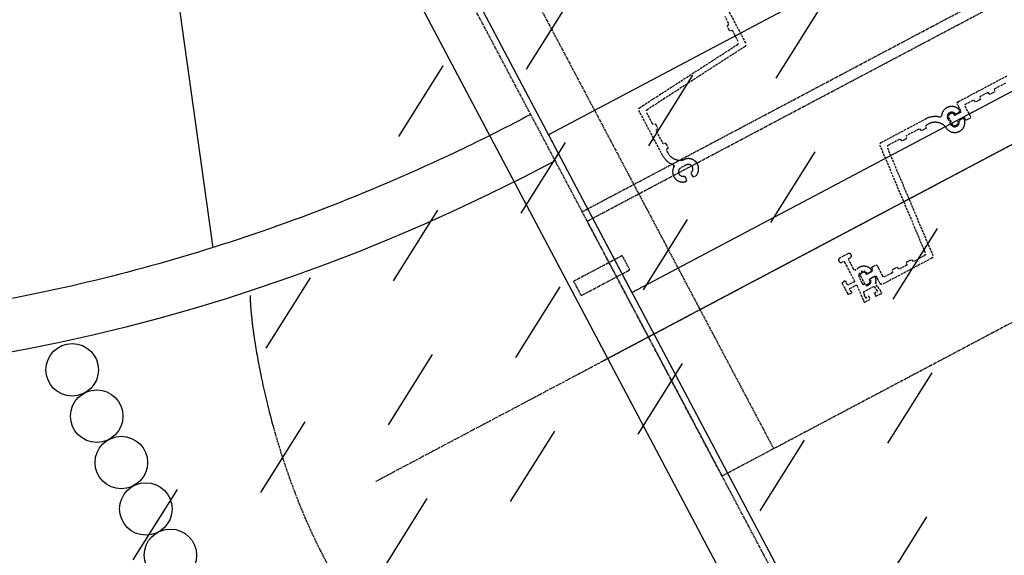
# Model space of a CAD drawing. Header units: millimetres. Extents: x 7530256134 to 7530295630, y 5726732434 to 5726764631.
# Tile 19 of 23: x 7530272466 to 7530274342, y 5726751646 to 5726752667. Entities that reach past the tile are written whole.
import ezdxf

# ---------------------------------------------------------------- set-up
doc = ezdxf.new("R2010")
doc.units = ezdxf.units.MM
for name, pattern in [('mp3', [6.25, 4.75, -1.5]), ('mp3a', [3.125, 2.25, -0.875]), ('mp7a', [6.875, 4.75, -0.875, 0.375, -0.875])]:
    doc.linetypes.add(name, pattern=pattern)
for name, color, linetype in [('0 wymiar', 32, 'Continuous'), ('1 cienka', 4, 'Continuous'), ('2 osie 05', 4, 'mp7a'), ('3 przerywana 02', 6, 'mp3'), ('3 przerywana 05', 6, 'mp3a'), ('4 opis', 3, 'Continuous'), ('4 średnia', 3, 'Continuous'), ('9 kreskowanie', 8, 'Continuous')]:
    doc.layers.add(name, color=color, linetype=linetype)
doc.layers.add('7 view', color=1, linetype='Continuous', plot=False)

# ---------------------------------------------------------------- blocks, each defined once
blk = doc.blocks.new('A$C67C76F72')
at = {"linetype": 'ByBlock'}
blk.add_lwpolyline([(6.66599999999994, -56.61509999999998), (15.33179999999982, -56.61509999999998, 0.9550332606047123), (15.66509999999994, -47.66189999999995), (12.44319999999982, -47.66189999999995, -0.3264538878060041), (11.11000000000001, -46.10649999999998), (11.11000000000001, -4.777300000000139, -0.3948116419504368), (11.99879999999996, -3.666300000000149), (26.21960000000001, -3.666300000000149, -0.3027756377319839), (26.88620000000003, -4.110700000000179), (25.77520000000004, -11.66550000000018, 0.1342479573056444), (25.93150274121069, -12.95215167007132, 0.2014663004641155), (26.22289409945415, -13.24354302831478, 0.1126442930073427), (26.29651627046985, -13.25568452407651, -0.0009888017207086), (26.88620000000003, -13.22090000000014), (33.32999999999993, -12.33210000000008, 0.2293681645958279), (33.99660000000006, -11.88770000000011), (33.99660000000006, -0.1111000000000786), (33.99660000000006, 11.66549999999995, 0.2293681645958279), (33.32999999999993, 12.10989999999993), (26.88620000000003, 12.99869999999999, -0.0009888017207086), (26.29651627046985, 13.03348452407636, 0.1126442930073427), (26.22289409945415, 13.02134302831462, 0.2014663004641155), (25.93150274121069, 12.72995167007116, 0.1342479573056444), (25.77520000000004, 11.44330000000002), (26.88620000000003, 3.888500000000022, -0.3027756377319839), (26.21960000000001, 3.444099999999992), (11.99879999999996, 3.444099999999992, -0.3948116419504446), (11.11000000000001, 4.555099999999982), (13.55420000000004, 36.10749999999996), (13.55420000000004, 38.77390000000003, 0.4142135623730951), (12.44320000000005, 39.88490000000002), (1.110999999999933, 39.88490000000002, 0.414213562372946), (0.6666000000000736, 39.44049999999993), (0.6666000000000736, 33.66330000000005, 0.2230325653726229), (1.110999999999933, 33.21889999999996, 0.1750127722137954), (2.555300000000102, 33.21889999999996, -0.1009438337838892), (7.11039999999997, 33.88549999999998, -0.3818367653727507), (7.5548, 33.44109999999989, -0.02795532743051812), (7.5548, 32.33010000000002, -0.05302026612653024), (5.777200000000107, 21.44229999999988), (-16.66500000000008, 21.44229999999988, -0.3484135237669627), (-17.10939999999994, 21.88670000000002), (-18.44259999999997, 33.44109999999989, -0.3767038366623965), (-18.12503437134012, 33.84660848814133, -0.07394732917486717), (-17.10939999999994, 33.88549999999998, -0.03801635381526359), (-13.55419999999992, 33.21889999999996, 0.131420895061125), (-11.99879999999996, 33.21889999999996, 0.3772306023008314), (-11.55439999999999, 33.88549999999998), (-11.55439999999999, 39.44049999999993, 0.3027756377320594), (-12.22099999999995, 39.88490000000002), (-23.10879999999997, 39.88490000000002, 0.1666666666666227), (-24.44200000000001, 38.5517000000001), (-24.44200000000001, 36.99630000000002), (-22.21999999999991, 20.99790000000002, -0.2568424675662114), (-23.10879999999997, 16.99829999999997, 0.09987102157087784), (-27.3306, 9.665699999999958), (-27.3306, 7.665899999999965, 0.3584298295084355), (-25.33079999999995, 5.666099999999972), (-18.22039999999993, 5.666099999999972, 0.2976346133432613), (-16.77610000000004, 7.888099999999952, -0.2642270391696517), (-13.88749999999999, 12.99870000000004, -0.2765957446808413), (-3.7774, 12.99869999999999, -0.2636399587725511), (0, 6.332700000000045), (0, -6.332700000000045, -0.2170979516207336), (-4.777300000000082, -13.77639999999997, -0.256722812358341), (-11.11000000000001, -14.22080000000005, -0.08101777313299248), (-15.22069999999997, -11.44330000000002, -0.2058312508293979), (-16.66500000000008, -8.110299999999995, 0.3820645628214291), (-18.66480000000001, -5.888300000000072), (-25.10859999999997, -5.888300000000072, 0.4872035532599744), (-26.4418, -12.10989999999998, 0.3762881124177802), (-3.332999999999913, -22.77550000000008, -0.1900511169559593), (0.2221999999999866, -22.55329999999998, -0.325183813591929), (1.999799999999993, -24.9975), (1.999799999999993, -46.10649999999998, -0.3264538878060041), (0.6666000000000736, -47.66189999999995), (-2.555299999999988, -47.66189999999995, 0.955033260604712), (-2.221999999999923, -56.61509999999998), (6.44380000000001, -56.61509999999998)], format="xyb", dxfattribs=at)
blk = doc.blocks.new('A$C4C506A5B')
for points in [[(-109.003674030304, -622.638090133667), (-109.0036721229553, -645.6113319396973, 0.4142135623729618), (-107.0036721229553, -647.6113300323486), (-106.0036721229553, -647.6113300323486, -0.4142135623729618), (-104.003674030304, -649.6113300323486), (-104.003674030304, -657.6113319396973, -0.4142135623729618), (-106.0036721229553, -659.6113300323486), (-107.0036735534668, -659.6113300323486, 0.4142135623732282), (-109.003674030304, -661.6113300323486), (-109.0036745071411, -676.6116695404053, 0.414213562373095), (-107.0036716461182, -678.6116695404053), (-106.0036735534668, -678.6116695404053, -0.414213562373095), (-104.0036716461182, -680.6116695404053), (-104.0036725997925, -688.6116695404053, -0.414213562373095), (-106.0036721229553, -690.6116695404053), (-107.0036716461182, -690.6116695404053, 0.414213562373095), (-109.0036697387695, -692.6116695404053), (-109.003674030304, -709.3568363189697, 0.414213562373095), (-107.0036735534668, -711.3568363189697), (-89.00367164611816, -711.3568363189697), (-83.503671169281, -711.3568363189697, -0.414213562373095), (-81.50367164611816, -713.3568363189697), (-81.50367403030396, -720.3568363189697, -0.4142135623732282), (-83.503671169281, -722.3568363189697), (-87.00367212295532, -722.3568363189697, 0.4142135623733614), (-89.00367164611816, -724.3568363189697), (-89.00366497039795, -736.3568325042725, 0.414213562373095), (-88.00366449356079, -737.3568325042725), (-87.75367021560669, -737.3568363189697), (-85.27644443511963, -737.3568363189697, -0.2559241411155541), (-83.59114265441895, -738.2799129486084, -0.2922212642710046), (-83.59114456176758, -747.433759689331, -0.2559241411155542), (-85.276442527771, -748.3568363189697), (-103.7308955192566, -748.3568363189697, -0.2559241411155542), (-105.4161930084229, -747.433759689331, -0.2922212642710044), (-105.41619348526, -738.2799110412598, -0.2559241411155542), (-103.7308964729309, -737.3568363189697), (-101.2536697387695, -737.3568363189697), (-101.0036716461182, -737.3568363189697, 0.414213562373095), (-100.0036735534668, -736.3568363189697), (-100.0036725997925, -724.3568363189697, 0.414213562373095), (-102.0036721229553, -722.3568363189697), (-109.0036730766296, -722.3568363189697), (-116.0036721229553, -722.3568344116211, -0.4142135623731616), (-120.0036721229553, -718.3568363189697), (-120.003674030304, -612.5577335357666, -0.3888990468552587)], [(-512.9458494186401, -1024.45224571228), (-407.1467475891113, -1024.45224571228, -0.3888990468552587), (-403.1619458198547, -1028.103904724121), (-383.7824234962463, -1249.793077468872, 0.3888990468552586), (-379.7976202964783, -1253.444732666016), (-355.8096961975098, -1253.444730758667, 0.4138169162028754), (-353.8124032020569, -1251.444738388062), (-353.812403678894, -1250.442028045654, -0.414213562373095), (-351.8124032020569, -1248.442028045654), (-343.8124027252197, -1248.442029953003, -0.4142135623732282), (-341.8124046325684, -1250.442028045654), (-341.8124046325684, -1251.444734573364, 0.4138169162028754), (-339.8151149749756, -1253.444730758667), (-313.8096942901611, -1253.444732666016, 0.4138169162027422), (-311.8124046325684, -1251.444736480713), (-311.8124055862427, -1250.442028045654, -0.4142135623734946), (-309.8124027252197, -1248.442029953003), (-301.8124041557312, -1248.442028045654, -0.4142135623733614), (-299.8124032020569, -1250.442029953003), (-299.8124041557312, -1251.444734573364, 0.4138169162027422), (-297.8151125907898, -1253.444730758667), (-292.5956387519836, -1253.444730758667, 0.3347204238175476), (-267.01118516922, -1233.327701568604), (-266.9448986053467, -1232.722787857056, -0.8860302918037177), (-228.4566287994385, -1228.527765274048, -0.4830774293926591), (-231.3781204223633, -1232.209585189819), (-237.3128514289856, -1232.209583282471, -0.3385634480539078), (-239.2430381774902, -1230.733392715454, 0.8755639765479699), (-255.94633436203, -1232.959583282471), (-255.9463367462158, -1244.959581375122, 0.8755639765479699), (-239.243040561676, -1247.185773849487, -0.338563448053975), (-237.3128509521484, -1245.709581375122), (-231.3781232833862, -1245.709583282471, -0.4830774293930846), (-228.45663022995, -1249.391401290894, -0.6585124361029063), (-263.7255249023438, -1255.694478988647, 0.4533960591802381), (-268.1965837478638, -1255.080472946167, -0.1739156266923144), (-292.3174529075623, -1264.449590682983), (-389.8775525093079, -1264.449586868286, -0.3888990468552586), (-393.8623561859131, -1260.797929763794), (-413.2423014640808, -1039.103902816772, 0.3888990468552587), (-417.2271056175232, -1035.452249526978), (-440.2003474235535, -1035.452247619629, 0.4142135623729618), (-442.2003464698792, -1037.45224571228), (-442.200345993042, -1038.45224571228, -0.4142135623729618), (-444.2003483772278, -1040.45224571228), (-452.2003450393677, -1040.45224571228, -0.4142135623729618), (-454.2003464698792, -1038.45224571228), (-454.2003417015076, -1037.45224571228, 0.4142135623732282), (-456.2003464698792, -1035.45224571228), (-471.2006831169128, -1035.452247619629, 0.414213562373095)]]:
    blk.add_lwpolyline(points, format="xyb")
blk.add_lwpolyline([(-88.87178754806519, -762.4216842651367, 0.3347204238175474), (-108.9888191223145, -788.0061359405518), (-108.9888195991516, -793.2256107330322, 0.4138169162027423), (-106.9888210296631, -795.2229022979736), (-105.9861145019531, -795.2229022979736, -0.4142135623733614), (-103.9861130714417, -797.2229022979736), (-103.9861164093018, -805.222900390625, -0.4142135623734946), (-105.9861149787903, -807.2229022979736), (-106.9888234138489, -807.2229022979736, 0.4138169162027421), (-108.9888195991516, -809.220193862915), (-108.9888191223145, -835.2256107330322, 0.4138169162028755), (-106.9888215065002, -837.2229022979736), (-105.9861149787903, -837.2229022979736, -0.4142135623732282), (-103.986114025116, -839.2229022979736), (-103.9861145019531, -847.2229022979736, -0.414213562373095), (-105.9861149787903, -849.2229022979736), (-106.9888210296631, -849.2229022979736, 0.4138169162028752), (-108.9888191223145, -851.220193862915), (-108.9888162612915, -875.2081165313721, 0.3888990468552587), (-105.3371644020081, -879.1929225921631), (116.3520069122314, -898.5724430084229, -0.3888990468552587), (120.0036654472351, -902.5572471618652), (120.0036659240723, -1008.35634803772, -0.4142135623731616), (116.0036654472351, -1012.35634803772), (109.0036673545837, -1012.356346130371), (102.0036659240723, -1012.35634803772, 0.414213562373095), (100.0036673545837, -1014.35634803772), (100.0036649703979, -1026.35634803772, 0.414213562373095), (101.0036654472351, -1027.35634803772), (101.2536635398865, -1027.35634803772), (103.7308897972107, -1027.35634803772, -0.2559241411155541), (105.4161891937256, -1028.279424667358, -0.2922212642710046), (105.4161901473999, -1037.433271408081, -0.2559241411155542), (103.7308902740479, -1038.35634803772), (85.27643775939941, -1038.35634803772, -0.2559241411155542), (83.59113883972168, -1037.433271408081, -0.2922212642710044), (83.59113693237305, -1028.279424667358, -0.2559241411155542), (85.27643918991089, -1027.35634803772), (87.75366163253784, -1027.356349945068), (88.00366401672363, -1027.35634803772, 0.414213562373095), (89.00366401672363, -1026.35634803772), (89.00366592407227, -1014.356349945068, 0.4142135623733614), (87.00366544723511, -1012.356349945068), (83.50366640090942, -1012.35634803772, -0.4142135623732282), (81.50366544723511, -1010.35634803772), (81.50366544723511, -1003.35634803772, -0.414213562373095), (83.50366735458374, -1001.35634803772), (89.00366592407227, -1001.35634803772), (107.0036659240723, -1001.35634803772, 0.414213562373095), (109.0036673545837, -999.3563480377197), (109.0036659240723, -982.6111850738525, 0.414213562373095), (107.0036678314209, -980.6111812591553), (106.0036654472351, -980.6111831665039, -0.414213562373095), (104.0036659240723, -978.6111850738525), (104.0036664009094, -970.6111812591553, -0.414213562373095), (106.0036649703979, -968.6111812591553), (107.0036659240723, -968.6111850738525, 0.414213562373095), (109.0036678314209, -966.6111831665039), (109.0036673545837, -951.6108455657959, 0.4142135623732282), (107.0036687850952, -949.6108455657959), (106.0036673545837, -949.6108455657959, -0.4142135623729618), (104.0036659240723, -947.6108455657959), (104.0036654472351, -939.6108455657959, -0.4142135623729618), (106.0036654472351, -937.6108455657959), (107.0036668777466, -937.6108455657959, 0.4142135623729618), (109.0036673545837, -935.6108455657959), (109.0036673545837, -912.6376056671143, 0.3888990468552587), (105.3520083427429, -908.6527996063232), (-116.3420190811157, -889.272855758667, -0.3888990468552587), (-119.993673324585, -885.288049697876), (-119.9936771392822, -787.7279510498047, -0.1739156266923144), (-110.6245617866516, -763.6070804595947, 0.4533960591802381), (-111.2385654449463, -759.1360263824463, -0.6585124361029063), (-104.9354844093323, -723.8671264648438, -0.4830774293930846), (-101.2536702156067, -726.7886219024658), (-101.2536697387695, -732.723352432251, -0.338563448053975), (-102.7298588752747, -734.6535396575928, 0.8755639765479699), (-100.5036702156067, -751.3568325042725), (-88.50366973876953, -751.3568363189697, 0.8755639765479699), (-86.27748155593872, -734.6535396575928, -0.3385634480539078), (-87.75366973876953, -732.7233486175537), (-87.7536678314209, -726.7886238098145, -0.4830774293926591), (-84.07185220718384, -723.8671283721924, -0.8860302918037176), (-88.26687049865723, -762.355396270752)], format="xyb", close=True)
at = {"layer": '7 view'}
blk.add_lwpolyline([(-4.291534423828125e-06, 1554.163511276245), (-1.9073486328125e-06, -1554.16351890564)], dxfattribs=at)
at = {"rotation": 270}
blk.add_blockref('A$C67C76F72', (94.32709169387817, -1042.133813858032), dxfattribs=at)
blk = doc.blocks.new('02. Zarys przyczółka (widok z góry)')
at = {"layer": '3 przerywana 05'}
for p, q in [((-270.000004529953, -1450.005001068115), (-270.0000040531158, 1449.99499130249)), ((299.9999964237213, 1449.994993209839), (299.9999945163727, -1450.005001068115)), ((-900.0000050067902, -1339.01265335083), (299.999995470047, -1339.01265335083)), ((299.9999945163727, -1450.005001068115), (-3000.000005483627, -1450.005001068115))]:
    blk.add_line(p, q, dxfattribs=at)
blk = doc.blocks.new('sytuacja_k1')
at = {"layer": '9 kreskowanie', "true_color": 0xadadad}
h = blk.add_hatch(dxfattribs=at)
h.set_pattern_fill('TRIANG', color=253, scale=6.999999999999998, angle=44.99999999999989)
h.set_pattern_definition([(104.9999999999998, (-423658.1113638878, 44651.61201988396), (-64.40310439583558, 17.25675985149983), [33.33749999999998, -33.33749999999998]), (164.9999999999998, (-423658.1113638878, 44651.61201988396), (-47.14634461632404, -47.14634456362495), [33.33749999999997, -33.33749999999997]), (44.99999999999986, (-423690.3129153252, 44660.24039970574), (-17.25675977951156, 64.40310441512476), [33.33749999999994, -33.33749999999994])])
h.paths.add_polyline_path([(-5090.153726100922, 1438.371089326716), (-5430.153726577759, 1438.371091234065), (-5430.153726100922, -1438.360102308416), (-5090.153727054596, -1438.360104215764)])
at = {"layer": '9 kreskowanie'}
h = blk.add_hatch(dxfattribs=at)
h.set_pattern_fill('HONEY', color=256, scale=49.99999999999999, angle=62.10204981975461)
h.set_pattern_definition([(359.9999999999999, (-41302.67732954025, -56335.07946838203), (238.1250000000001, 137.4815322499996), [158.7499999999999, -317.4999999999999]), (119.9999999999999, (-41302.67732954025, -56335.07946838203), (-238.1249994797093, 137.4815331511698), [158.7499999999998, -317.4999999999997]), (59.99999999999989, (-41302.67732954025, -56335.07946838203), (5.202907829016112e-07, 274.9630654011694), [-317.4999999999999, 158.7499999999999])])
edge = h.paths.add_edge_path()
edge.add_spline(control_points=[(-7337.533481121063, -4068.466641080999), (-7302.270805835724, -4068.46663917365), (-7267.008103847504, -4067.042263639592), (-7172.935086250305, -4059.43463577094), (-7114.208472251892, -4050.697508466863), (-6997.468049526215, -4025.301827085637), (-6939.453925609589, -4008.642689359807), (-6824.615957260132, -3967.478926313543), (-6767.792219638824, -3942.973679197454), (-6655.843273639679, -3886.25592483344), (-6600.718490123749, -3854.042980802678), (-6492.697973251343, -3782.126991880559), (-6439.802799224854, -3742.423775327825), (-6336.778788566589, -3655.832651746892), (-6286.650495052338, -3608.944809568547), (-6189.687242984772, -3508.379532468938), (-6142.852731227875, -3454.702314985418), (-6052.978671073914, -3341.038607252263), (-6009.939458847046, -3281.052406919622), (-5928.120506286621, -3155.32840026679), (-5889.341004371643, -3089.590910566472), (-5816.460331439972, -2952.989969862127), (-5782.359326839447, -2882.126839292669), (-5719.202882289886, -2735.958580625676), (-5690.147558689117, -2660.653759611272), (-5637.393943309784, -2506.334841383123), (-5613.695731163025, -2427.32104743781), (-5571.909143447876, -2266.356449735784), (-5553.820825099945, -2184.405941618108), (-5523.446156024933, -2018.370781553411), (-5511.159840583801, -1934.286417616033), (-5492.51924943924, -1764.808283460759), (-5486.16499376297, -1679.414799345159), (-5480.934844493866, -1545.913376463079), (-5479.996331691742, -1497.967564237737), (-5479.996331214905, -1450.021746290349)], knot_values=[0, 0, 0, 0, 0.05816790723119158, 0.05816790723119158, 0.1553863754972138, 0.1553863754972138, 0.252604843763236, 0.252604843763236, 0.3498233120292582, 0.3498233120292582, 0.4470417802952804, 0.4470417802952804, 0.5442602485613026, 0.5442602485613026, 0.6414787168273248, 0.6414787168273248, 0.738697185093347, 0.738697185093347, 0.8359156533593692, 0.8359156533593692, 0.9331341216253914, 0.9331341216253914, 1.030352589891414, 1.030352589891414, 1.127571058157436, 1.127571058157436, 1.224789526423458, 1.224789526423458, 1.32200799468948, 1.32200799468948, 1.419226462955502, 1.419226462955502, 1.516444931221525, 1.516444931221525, 1.570796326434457, 1.570796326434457, 1.570796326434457, 1.570796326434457], weights=[1, 1, 1, 1, 1, 1, 1, 1, 1, 1, 1, 1, 1, 1, 1, 1, 1, 1, 1, 1, 1, 1, 1, 1, 1, 1, 1, 1, 1, 1, 1, 1, 1, 1, 1, 1], degree=3, periodic=0)
edge.add_line((-5479.996331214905, -1450.021744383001), (-6837.552381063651, -1450.004482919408))
edge.add_arc((-7337.552380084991, -1450.02141059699), 499.9999993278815, 270.02960751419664, 360.0019398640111, ccw=False)
edge.add_line((-7337.294006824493, -1950.021343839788), (-8000.000069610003, -1950.0213195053))
edge.add_line((-8000.000069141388, -1950.021319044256), (-8000.000068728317, -4131.514904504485))
edge.add_spline(control_points=[(-8000.000068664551, -4131.514904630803), (-7779.177871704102, -4110.498816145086), (-7558.355676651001, -4089.482729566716), (-7337.533481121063, -4068.466641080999)], knot_values=[1.570796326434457, 1.570796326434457, 1.570796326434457, 1.570796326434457, 2.481367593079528, 2.481367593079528, 2.481367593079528, 2.481367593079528], weights=[1, 1, 1, 1], degree=3, periodic=0)
at = {"layer": '1 cienka', "elevation": -1.387550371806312e-06}
blk.add_lwpolyline([(7948.875024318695, -1438.36535514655), (-7961.734892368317, -1438.36535514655), (-7961.734893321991, -1538.365358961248), (7948.875024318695, -1538.365358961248)], close=True, dxfattribs=at)
at = {"layer": '1 cienka'}
for centre in [(-5458.848541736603, -2449.997254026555), (-5358.848541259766, -2449.997254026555), (-5258.84854221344, -2449.997252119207), (-5158.848542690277, -2449.997252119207), (-5058.84854221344, -2449.997254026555)]:
    blk.add_circle(centre, 49.99999999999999, dxfattribs=at)
at = {"layer": '2 osie 05'}
blk.add_line((-4999.999999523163, 2898.786334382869), (-4999.999993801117, -2038.36511863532), dxfattribs=at)
at = {"layer": '3 przerywana 05'}
for points, elevation in [([(-5250.000005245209, 1450.00047813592), (5249.99999666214, 1449.995465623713), (5249.999994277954, -1450.004528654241), (-5250.000006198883, -1449.998613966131)], -1.387550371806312e-06), ([(-5160.609910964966, -1526.725708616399), (-5130.000019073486, -1526.725708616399), (-5130.000016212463, -1421.630564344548), (-5160.609907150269, -1421.6305624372)], 1.387549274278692e-06)]:
    blk.add_lwpolyline(points, close=True, dxfattribs=dict(at, elevation=elevation))
at = {"layer": '3 przerywana 05', "color": 8}
blk.add_open_spline([(-5425.010967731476, -2083.461313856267), (-5421.358012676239, -2091.008881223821), (-4844.553289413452, -2336.970369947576), (-3898.024637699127, -1802.567194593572), (-3199.904332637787, -2301.464676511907), (-2779.626171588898, -2272.130772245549), (-2701.643249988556, -2258.423958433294)], degree=3, knots=[0, 0, 0, 0, 953.4990477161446, 1813.842915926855, 2879.324069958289, 3122.150396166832, 3122.150396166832, 3122.150396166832, 3122.150396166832], dxfattribs=at)
at = {"layer": '4 opis', "elevation": -2.081326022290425e-06}
blk.add_lwpolyline([(-5090.153726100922, 1438.371089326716), (-5430.153726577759, 1438.371091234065), (-5430.153726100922, -1438.360102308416), (-5090.153727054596, -1438.360104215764)], close=True, dxfattribs=at)
at = {"layer": '4 średnia', "extrusion": (0, 0, -1)}
blk.add_ellipse((-7337.533486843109, -1449.994850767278), major_axis=(1.115698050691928e-06, -2718.444892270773), ratio=0.7200944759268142, start_param=4.71238898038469, end_param=6.283185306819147, dxfattribs=at)
at = {"layer": '4 średnia'}
blk.add_open_spline([(-5479.996335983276, -1449.994850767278), (-5479.996335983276, -1497.940670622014), (-5480.934850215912, -1545.886480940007), (-5486.164998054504, -1679.387903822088), (-5492.519254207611, -1764.781389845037), (-5511.159845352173, -1934.259522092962), (-5523.446160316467, -2018.343886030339), (-5553.820830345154, -2184.379046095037), (-5571.909149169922, -2266.329556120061), (-5613.695735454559, -2427.294155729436), (-5637.393947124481, -2506.307949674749), (-5690.147563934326, -2660.626864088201), (-5719.202887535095, -2735.931685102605), (-5782.359332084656, -2882.099945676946), (-5816.460336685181, -2952.963076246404), (-5889.341009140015, -3089.56401695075), (-5928.12051153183, -3155.301504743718), (-6009.939464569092, -3281.025513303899), (-6052.978676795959, -3341.011711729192), (-6142.852735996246, -3454.675419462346), (-6189.687248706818, -3508.352636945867), (-6286.650500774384, -3608.917915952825), (-6336.778794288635, -3655.80575813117), (-6439.802804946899, -3742.396879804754), (-6492.697978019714, -3782.100096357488), (-6600.71849489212, -3854.016087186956), (-6655.843279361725, -3886.229029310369), (-6767.792225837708, -3942.946785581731), (-6824.615961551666, -3967.452030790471), (-6939.453931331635, -4008.615795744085), (-6997.468053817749, -4025.274931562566), (-7114.208477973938, -4050.670616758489), (-7172.935091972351, -4059.407740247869), (-7267.008109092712, -4067.015368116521), (-7302.27081155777, -4068.439743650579), (-7337.533486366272, -4068.439745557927), (-7558.35568189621, -4089.455834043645), (-7779.177877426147, -4110.471922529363), (-8000.000074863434, -4131.488009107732)], degree=3, knots=[0, 0, 0, 0, 0.0543513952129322, 0.0543513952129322, 0.1515698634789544, 0.1515698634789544, 0.2487883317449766, 0.2487883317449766, 0.3460068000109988, 0.3460068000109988, 0.443225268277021, 0.443225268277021, 0.5404437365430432, 0.5404437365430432, 0.6376622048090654, 0.6376622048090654, 0.7348806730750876, 0.7348806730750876, 0.8320991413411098, 0.8320991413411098, 0.9293176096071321, 0.9293176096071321, 1.026536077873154, 1.026536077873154, 1.123754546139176, 1.123754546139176, 1.220973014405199, 1.220973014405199, 1.318191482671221, 1.318191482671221, 1.415409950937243, 1.415409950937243, 1.512628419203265, 1.512628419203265, 1.570796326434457, 1.570796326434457, 1.570796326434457, 2.481367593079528, 2.481367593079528, 2.481367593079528, 2.481367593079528], dxfattribs=at)
at = {"layer": '9 kreskowanie'}
blk.add_line((-6867.703863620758, -1620.998509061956), (-5539.214547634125, -2104.529078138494), dxfattribs=at)
at = {"layer": '1 cienka'}
blk.add_blockref('02. Zarys przyczółka (widok z góry)', (-5000.307447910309, 0.000476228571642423), dxfattribs=at)
at = {"layer": '3 przerywana 02'}
blk.add_blockref('A$C4C506A5B', (-5000.307445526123, 0.000476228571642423), dxfattribs=at)

msp = doc.modelspace()

# ---------------------------------------------------------------- block references
at = {"layer": '0 wymiar', "rotation": 297.8979501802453}
msp.add_blockref('sytuacja_k1', (7530277285.15332, 5726748321.70091), dxfattribs=at)

doc.saveas('drawing.dxf')
